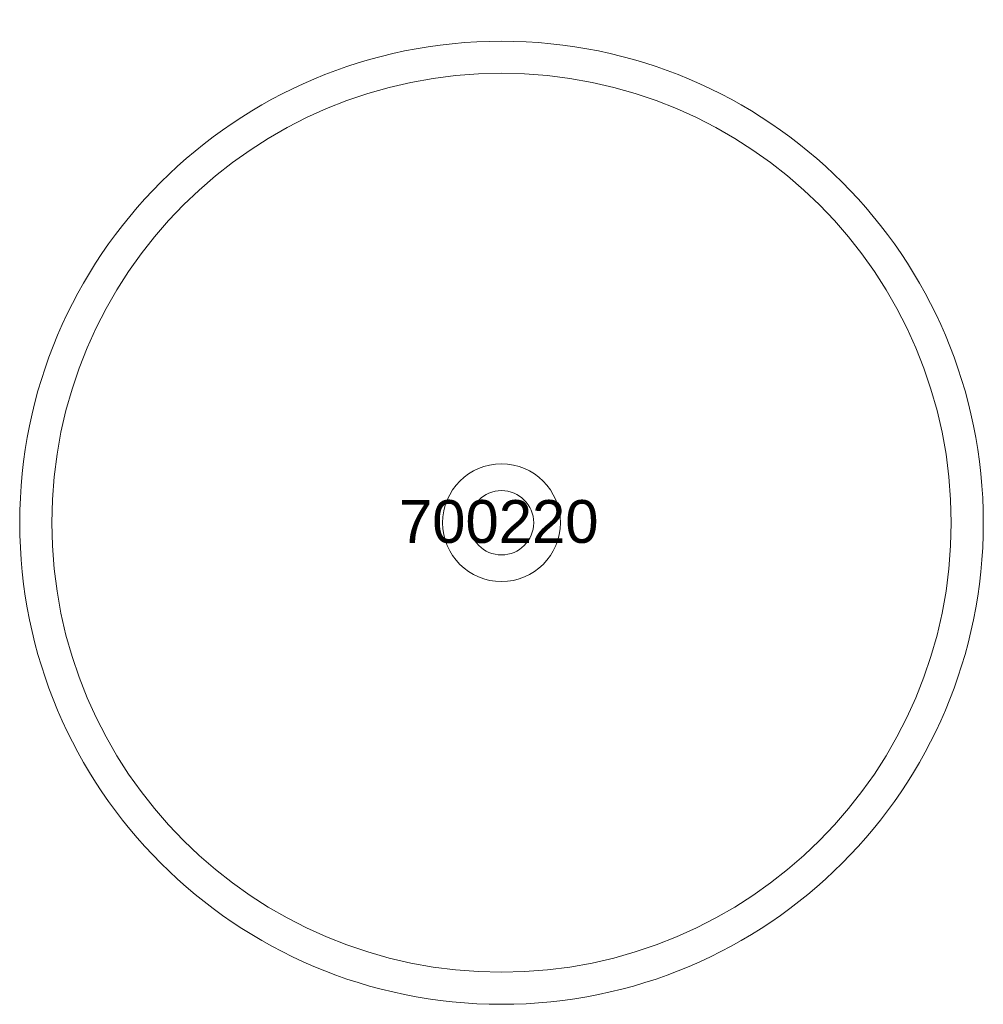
# Model space of a CAD drawing. Header units: millimetres. Extents: x 1732 to 2182, y 264 to 724.
import ezdxf

# ---------------------------------------------------------------- set-up
doc = ezdxf.new("R2010")
doc.units = ezdxf.units.MM
doc.layers.add('P-SANR-FIXT', color=6, linetype='Continuous', lineweight=18)
doc.layers.add('P-SANR-FIXT-IDEN', color=2, linetype='Continuous', lineweight=9)
doc.styles.add('Arial', font='arial.ttf', dxfattribs={"height": 20})

# ---------------------------------------------------------------- blocks, each defined once
blk = doc.blocks.new('DBLTD_Neilur_CountertopWashbasins_700220 - Countertop Basin-446265-Level 0')
at = {"layer": 'P-SANR-FIXT'}
for radius, start, end in [(225, 360, 180), (210, 360, 180), (27.51, 360, 180), (15.02, 0, 180), (225, 180, 360), (210, 180, 360), (27.51, 180, 360), (15.02, 180, 0)]:
    blk.add_arc((0, 0), radius, start, end, dxfattribs=at)

msp = doc.modelspace()

# ---------------------------------------------------------------- block references
at = {"layer": 'P-SANR-FIXT'}
msp.add_blockref('DBLTD_Neilur_CountertopWashbasins_700220 - Countertop Basin-446265-Level 0', (1956.9, 489.26), dxfattribs=at)

# ---------------------------------------------------------------- texts
at = {"layer": 'P-SANR-FIXT-IDEN', "insert": (1909, 499.85), "char_height": 20, "width": 115.443, "attachment_point": 1, "style": 'Arial'}
msp.add_mtext('700220', dxfattribs=at)

doc.saveas('drawing.dxf')
